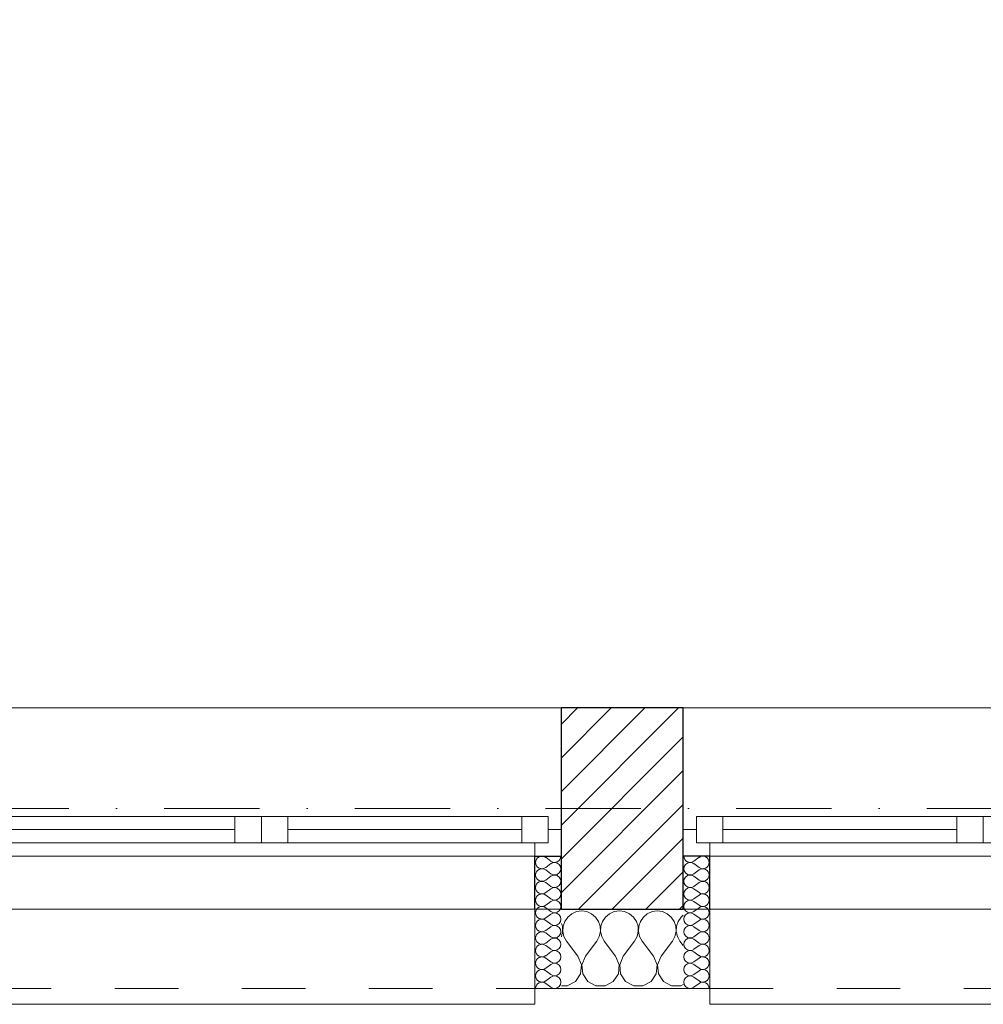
# Model space of a CAD drawing. Header units: millimetres. Extents: x -140780 to 266886, y -104422 to 233759.
# Tile 25 of 104: x 197081 to 198902, y 106825 to 108685. Entities that reach past the tile are written whole.
import ezdxf

# ---------------------------------------------------------------- set-up
doc = ezdxf.new("R2010")
doc.units = ezdxf.units.MM
doc.header["$MEASUREMENT"] = 0
doc.linetypes.add('Kropki i Kreski', pattern=[360, 180, -90, 0, -90])
doc.linetypes.add('Przerywana', pattern=[240, 120, -120])
for name, color, linetype in [('Konstrukcja - Siatki mod', 7, 'Continuous'), ('KR_INW', 7, 'Continuous'), ('NAPIS_SODON', 7, 'Continuous'), ('Okna ArchiCADa', 7, 'Continuous')]:
    doc.layers.add(name, color=color, linetype=linetype)
doc.layers.add('Konstrukcja - Siatki mod_Nr_pióra__48', color=7, linetype='Continuous', lineweight=15, true_color=0xa80f02)
doc.layers.add('KR_INW_Nr_pióra__102', color=7, linetype='Continuous', lineweight=5, true_color=0xcccccc)
for name, color, linetype, lineweight in [('KR_INW_Nr_pióra__101', 252, 'Continuous', 5), ('KR_INW_Nr_pióra__27', 7, 'Continuous', 25), ('KR_INW_Nr_pióra__47', 7, 'Continuous', 15), ('NAPIS_SODON_Nr_pióra__1', 7, 'Continuous', 13), ('Okna ArchiCADa_Nr_pióra__1', 7, 'Continuous', 13), ('Okna ArchiCADa_Nr_pióra__27', 7, 'Continuous', 25)]:
    doc.layers.add(name, color=color, linetype=linetype, lineweight=lineweight)

# ---------------------------------------------------------------- blocks, each defined once
blk = doc.blocks.new('Strop_1', base_point=(179225, 121523.3))
at = {"layer": 'NAPIS_SODON_Nr_pióra__1', "linetype": 'Continuous', "flags": 128}
blk.add_lwpolyline([(179225, 121523.3), (179225.9, 107003.8), (250898.3, 107008.3), (250897.4, 121527.8)], close=True, dxfattribs=at)
blk = doc.blocks.new('*X158')
at = {"layer": 'KR_INW_Nr_pióra__102', "linetype": 'Continuous'}
for p, q in [((198124.1, 106996.2), (198116.5, 106989.9)), ((198133.1, 107000.2), (198124.1, 106996.2)), ((198142.9, 107001.6), (198133.1, 107000.2)), ((198152.6, 107000.2), (198142.9, 107001.6)), ((198161.6, 106996.2), (198152.6, 107000.2)), ((198169.2, 106989.9), (198161.6, 106996.2)), ((198195.5, 106996.2), (198187.9, 106989.9)), ((198204.5, 107000.2), (198195.5, 106996.2)), ((198214.3, 107001.6), (198204.5, 107000.2)), ((198224, 107000.2), (198214.3, 107001.6)), ((198233.1, 106996.2), (198224, 107000.2)), ((198240.6, 106989.9), (198233.1, 106996.2)), ((198266.9, 106996.2), (198259.4, 106989.9)), ((198276, 107000.2), (198266.9, 106996.2)), ((198285.7, 107001.6), (198276, 107000.2)), ((198295.5, 107000.2), (198285.7, 107001.6)), ((198304.5, 106996.2), (198295.5, 107000.2)), ((198312.1, 106989.9), (198304.5, 106996.2)), ((198334.8, 106993.3), (198330.8, 106989.9)), ((198106.5, 106972.5), (198104.7, 106978)), ((198107, 106962.6), (198106.5, 106972.5)), ((198107.8, 106972.5), (198107.3, 106962.6)), ((198110.9, 106981.8), (198107.8, 106972.5)), ((198116.5, 106989.9), (198110.9, 106981.8)), ((198174.8, 106981.8), (198169.2, 106989.9)), ((198177.9, 106972.5), (198174.8, 106981.8)), ((198178.4, 106962.6), (198177.9, 106972.5)), ((198179.2, 106972.5), (198178.7, 106962.6)), ((198182.3, 106981.8), (198179.2, 106972.5)), ((198187.9, 106989.9), (198182.3, 106981.8)), ((198246.2, 106981.8), (198240.6, 106989.9)), ((198249.4, 106972.5), (198246.2, 106981.8)), ((198249.9, 106962.6), (198249.4, 106972.5)), ((198250.6, 106972.5), (198250.1, 106962.6)), ((198253.8, 106981.8), (198250.6, 106972.5)), ((198259.4, 106989.9), (198253.8, 106981.8)), ((198317.7, 106981.8), (198312.1, 106989.9)), ((198320.8, 106972.5), (198317.7, 106981.8)), ((198321.3, 106962.6), (198320.8, 106972.5)), ((198322.1, 106972.5), (198321.6, 106962.6)), ((198325.2, 106981.8), (198322.1, 106972.5)), ((198330.8, 106989.9), (198325.2, 106981.8)), ((198104.8, 106953.1), (198107, 106962.6)), ((198107.3, 106962.6), (198109.5, 106953.1)), ((198176.2, 106953.1), (198178.4, 106962.6)), ((198178.7, 106962.6), (198180.9, 106953.1)), ((198247.6, 106953.1), (198249.9, 106962.6)), ((198250.1, 106962.6), (198252.4, 106953.1)), ((198319.1, 106953.1), (198321.3, 106962.6)), ((198321.6, 106962.6), (198323.8, 106953.1)), ((198104.7, 106952.9), (198104.8, 106953.1)), ((198109.5, 106953.1), (198114.3, 106944.4)), ((198135.7, 106915.9), (198114.3, 106944.4)), ((198150, 106915.9), (198171.4, 106944.4)), ((198171.4, 106944.4), (198176.2, 106953.1)), ((198180.9, 106953.1), (198185.7, 106944.4)), ((198207.1, 106915.9), (198185.7, 106944.4)), ((198221.4, 106915.9), (198242.9, 106944.4)), ((198242.9, 106944.4), (198247.6, 106953.1)), ((198252.4, 106953.1), (198257.1, 106944.4)), ((198278.6, 106915.9), (198257.1, 106944.4)), ((198292.9, 106915.9), (198314.3, 106944.4)), ((198314.3, 106944.4), (198319.1, 106953.1)), ((198323.8, 106953.1), (198328.6, 106944.4)), ((198334.8, 106936.1), (198328.6, 106944.4)), ((198142.4, 106899.8), (198135.7, 106915.9)), ((198140.8, 106882.5), (198142.4, 106899.8)), ((198150, 106915.9), (198143.3, 106899.8)), ((198143.3, 106899.8), (198144.9, 106882.5)), ((198213.9, 106899.8), (198207.1, 106915.9)), ((198212.2, 106882.5), (198213.9, 106899.8)), ((198221.4, 106915.9), (198214.7, 106899.8)), ((198214.7, 106899.8), (198216.3, 106882.5)), ((198285.3, 106899.8), (198278.6, 106915.9)), ((198283.7, 106882.5), (198285.3, 106899.8)), ((198292.9, 106915.9), (198286.1, 106899.8)), ((198286.1, 106899.8), (198287.8, 106882.5)), ((198131.2, 106868), (198140.8, 106882.5)), ((198144.9, 106882.5), (198154.5, 106868)), ((198202.6, 106868), (198212.2, 106882.5)), ((198216.3, 106882.5), (198226, 106868)), ((198274, 106868), (198283.7, 106882.5)), ((198287.8, 106882.5), (198297.4, 106868)), ((198115.8, 106859.8), (198131.2, 106868)), ((198154.5, 106868), (198169.9, 106859.8)), ((198187.3, 106859.8), (198202.6, 106868)), ((198226, 106868), (198241.3, 106859.8)), ((198258.7, 106859.8), (198274, 106868)), ((198297.4, 106868), (198312.7, 106859.8)), ((198330.1, 106859.8), (198334.8, 106862.3)), ((198104.7, 106859.8), (198115.8, 106859.8)), ((198169.9, 106859.8), (198187.3, 106859.8)), ((198241.3, 106859.8), (198258.7, 106859.8)), ((198312.7, 106859.8), (198330.1, 106859.8))]:
    blk.add_line(p, q, dxfattribs=at)
blk = doc.blocks.new('*X189')
at = {"layer": 'KR_INW_Nr_pióra__102', "linetype": 'Continuous'}
for p, q in [((198084.4, 107095.6), (198074.9, 107102.8)), ((198084.4, 107090.9), (198074.9, 107083.7)), ((198084.4, 107071.8), (198074.9, 107079)), ((198084.4, 107067), (198074.9, 107059.9)), ((198084.4, 107048), (198074.9, 107055.1)), ((198084.4, 107043.2), (198074.9, 107036.1)), ((198084.4, 107024.2), (198074.9, 107031.3)), ((198084.4, 107019.4), (198074.9, 107012.3)), ((198084.4, 107000.4), (198074.9, 107007.5)), ((198084.4, 106995.6), (198074.9, 106988.5)), ((198084.4, 106976.6), (198074.9, 106983.7)), ((198084.4, 106971.8), (198074.9, 106964.7)), ((198084.4, 106952.8), (198074.9, 106959.9)), ((198084.4, 106948), (198074.9, 106940.9)), ((198084.4, 106929), (198074.9, 106936.1)), ((198084.4, 106924.2), (198074.9, 106917)), ((198084.4, 106905.1), (198074.9, 106912.3)), ((198084.4, 106900.4), (198074.9, 106893.2)), ((198084.4, 106881.3), (198074.9, 106888.5)), ((198084.4, 106876.6), (198074.9, 106869.4)), ((198084.4, 106857.5), (198074.9, 106864.7))]:
    blk.add_line(p, q, dxfattribs=at)
for centre, start, end in [((198067.8, 107093.2), 53.1301, 180), ((198091.6, 107105.1), 233.1301, 0), ((198067.8, 107093.2), 180, 306.8699), ((198091.6, 107081.3), 233.1301, 126.8699), ((198067.8, 107069.4), 53.1301, 180), ((198067.8, 107069.4), 180, 306.8699), ((198091.6, 107057.5), 233.1301, 126.8699), ((198067.8, 107045.6), 53.1301, 180), ((198067.8, 107045.6), 180, 306.8699), ((198067.8, 107021.8), 53.1301, 180), ((198091.6, 107033.7), 233.1301, 126.8699), ((198067.8, 107021.8), 180, 306.8699), ((198067.8, 106998), 53.1301, 180), ((198091.6, 107009.9), 233.1301, 126.8699), ((198067.8, 106998), 180, 306.8699), ((198091.6, 106986.1), 233.1301, 126.8699), ((198067.8, 106974.2), 53.1301, 180), ((198067.8, 106974.2), 180, 306.8699), ((198091.6, 106962.3), 233.1301, 126.8699), ((198067.8, 106950.4), 53.1301, 180), ((198067.8, 106950.4), 180, 306.8699), ((198067.8, 106926.6), 53.1301, 180), ((198091.6, 106938.5), 233.1301, 126.8699), ((198067.8, 106926.6), 180, 306.8699), ((198091.6, 106914.7), 233.1301, 126.8699), ((198067.8, 106902.8), 53.1301, 180), ((198067.8, 106902.8), 180, 306.8699), ((198091.6, 106890.9), 233.1301, 126.8699), ((198067.8, 106879), 53.1301, 180), ((198067.8, 106879), 180, 306.8699), ((198091.6, 106867), 233.1301, 126.8699), ((198067.8, 106855.1), 53.1301, 180)]:
    blk.add_arc(centre, 11.9, start, end, dxfattribs=at)
blk = doc.blocks.new('*X190')
at = {"layer": 'KR_INW_Nr_pióra__102', "linetype": 'Continuous'}
for p, q in [((198355, 107095.6), (198364.6, 107102.8)), ((198355, 107090.9), (198364.6, 107083.7)), ((198355, 107071.8), (198364.6, 107079)), ((198355, 107067), (198364.6, 107059.9)), ((198355, 107048), (198364.6, 107055.1)), ((198355, 107043.2), (198364.6, 107036.1)), ((198355, 107024.2), (198364.6, 107031.3)), ((198355, 107019.4), (198364.6, 107012.3)), ((198355, 107000.4), (198364.6, 107007.5)), ((198355, 106995.6), (198364.6, 106988.5)), ((198355, 106976.6), (198364.6, 106983.7)), ((198355, 106971.8), (198364.6, 106964.7)), ((198355, 106952.8), (198364.6, 106959.9)), ((198355, 106948), (198364.6, 106940.9)), ((198355, 106929), (198364.6, 106936.1)), ((198355, 106924.2), (198364.6, 106917)), ((198355, 106905.1), (198364.6, 106912.3)), ((198355, 106900.4), (198364.6, 106893.2)), ((198355, 106881.3), (198364.6, 106888.5)), ((198355, 106876.6), (198364.6, 106869.4)), ((198355, 106857.5), (198364.6, 106864.7))]:
    blk.add_line(p, q, dxfattribs=at)
for centre, start, end in [((198347.9, 107105.1), 180, 306.8699), ((198371.7, 107093.2), 0, 126.8699), ((198347.9, 107081.3), 53.1301, 306.8699), ((198371.7, 107093.2), 233.1301, 0), ((198347.9, 107057.5), 53.1301, 306.8699), ((198371.7, 107069.4), 0, 126.8699), ((198371.7, 107069.4), 233.1301, 0), ((198371.7, 107045.6), 0, 126.8699), ((198347.9, 107033.7), 53.1301, 306.8699), ((198371.7, 107045.6), 233.1301, 0), ((198371.7, 107021.8), 0, 126.8699), ((198347.9, 107009.9), 53.1301, 306.8699), ((198371.7, 107021.8), 233.1301, 0), ((198371.7, 106998), 0, 126.8699), ((198347.9, 106986.1), 53.1301, 306.8699), ((198371.7, 106998), 233.1301, 0), ((198347.9, 106962.3), 53.1301, 306.8699), ((198371.7, 106974.2), 0, 126.8699), ((198371.7, 106974.2), 233.1301, 0), ((198371.7, 106950.4), 0, 126.8699), ((198347.9, 106938.5), 53.1301, 306.8699), ((198371.7, 106950.4), 233.1301, 0), ((198371.7, 106926.6), 0, 126.8699), ((198347.9, 106914.7), 53.1301, 306.8699), ((198371.7, 106926.6), 233.1301, 0), ((198347.9, 106890.9), 53.1301, 306.8699), ((198371.7, 106902.8), 0, 126.8699), ((198371.7, 106902.8), 233.1301, 0), ((198347.9, 106867), 53.1301, 306.8699), ((198371.7, 106879), 0, 126.8699), ((198371.7, 106879), 233.1301, 0), ((198371.7, 106855.1), 0, 126.8699)]:
    blk.add_arc(centre, 11.9, start, end, dxfattribs=at)
blk = doc.blocks.new('Okno dwuskrzydłowe 19_5')
at = {"layer": 'Okna ArchiCADa_Nr_pióra__1', "linetype": 'Continuous'}
for p, q in [((-566.8, 230), (566.8, 230)), ((-541.8, 25), (-491.8, 25)), ((-541.8, -25), (-541.8, 25)), ((-491.8, 25), (-50, 25)), ((-491.8, 25), (-491.8, -25)), ((-491.8, 25), (-50, 25)), ((-50, -25), (-50, 25)), ((-50, 25), (0, 25)), ((0, 25), (0, -25)), ((0, 25), (50, 25)), ((0, -25), (0, 25)), ((50, 25), (491.8, 25)), ((50, 25), (50, -25)), ((50, 25), (491.8, 25)), ((491.8, -25), (491.8, 25)), ((491.8, 25), (541.8, 25)), ((541.8, 25), (541.8, -25)), ((-566.8, 0), (-541.8, 0)), ((-541.8, 0), (-541.8, -25)), ((-491.8, 0), (-50, 0)), ((50, 0), (491.8, 0)), ((541.8, -25), (541.8, 0)), ((541.8, 0), (566.8, 0)), ((-541.8, -25), (-516.8, -25)), ((-491.8, -25), (-541.8, -25)), ((-516.8, -25), (-516.8, -50)), ((-50, -25), (-491.8, -25)), ((0, -25), (-50, -25)), ((50, -25), (0, -25)), ((491.8, -25), (50, -25)), ((541.8, -25), (491.8, -25)), ((516.8, -50), (516.8, -25)), ((516.8, -25), (541.8, -25)), ((-516.8, -50), (-566.8, -50)), ((0, -50), (-516.8, -50)), ((516.8, -50), (0, -50)), ((566.8, -50), (516.8, -50)), ((-516.8, -300), (-516.8, -330)), ((516.8, -330), (516.8, -300)), ((-516.8, -330), (516.8, -330))]:
    blk.add_line(p, q, dxfattribs=at)
at = {"layer": 'Okna ArchiCADa_Nr_pióra__1', "linetype": 'Przerywana'}
blk.add_line((-516.8, -300), (516.8, -300), dxfattribs=at)
at = {"layer": 'Okna ArchiCADa_Nr_pióra__27', "linetype": 'Continuous'}
for p, q in [((-566.8, -50), (-566.8, 0)), ((566.8, -50), (566.8, 0)), ((-516.8, -50), (-566.8, -50)), ((516.8, -50), (566.8, -50))]:
    blk.add_line(p, q, dxfattribs=at)
blk = doc.blocks.new('Ściana_3', base_point=(179075.1, 106855.1))
at = {"layer": 'KR_INW_Nr_pióra__101', "linetype": 'Continuous'}
h = blk.add_hatch(dxfattribs=at)
h.set_pattern_fill('Cegła_licówka', color=256, style=0, pattern_type=2)
h.set_pattern_definition([(45, (0, 0), (-31.819804, 31.819804), [])])
h.paths.add_polyline_path([(198104.7, 107155.1), (198104.7, 107105.1), (198104.7, 107005.1), (198334.8, 107005.1), (198334.8, 107105.1), (198334.8, 107155.1), (198334.8, 107385.1), (198104.7, 107385.1)])
at = {"layer": 'KR_INW_Nr_pióra__27', "linetype": 'Continuous'}
for p, q in [((198104.7, 107155.1), (198104.7, 107385.1)), ((198334.8, 107155.1), (198334.8, 107385.1)), ((198104.7, 107105.1), (198104.7, 107155.1)), ((198334.8, 107105.1), (198334.8, 107155.1)), ((198054.7, 107005.1), (198054.7, 107105.1)), ((198054.7, 107105.1), (198104.7, 107105.1)), ((198104.7, 107005.1), (198104.7, 107105.1)), ((198334.8, 107005.1), (198334.8, 107105.1)), ((198384.8, 107105.1), (198334.8, 107105.1)), ((198384.8, 107005.1), (198384.8, 107105.1)), ((198104.7, 107005.1), (198334.8, 107005.1))]:
    blk.add_line(p, q, dxfattribs=at)
at = {"layer": 'KR_INW_Nr_pióra__27', "linetype": 'Continuous', "flags": 128}
blk.add_lwpolyline([(198334.8, 107385.1), (198104.7, 107385.1)], dxfattribs=at)
at = {"layer": 'KR_INW_Nr_pióra__47', "linetype": 'Continuous'}
for p, q in [((198104.7, 107105.1), (198054.7, 107105.1)), ((198054.7, 107105.1), (198054.7, 106855.1)), ((198334.8, 107105.1), (198384.8, 107105.1)), ((198384.8, 107105.1), (198384.8, 106855.1)), ((198054.7, 106855.1), (198054.7, 107005.1)), ((198384.8, 106855.1), (198384.8, 107005.1)), ((198104.7, 106855.1), (198054.7, 106855.1)), ((198334.8, 106855.1), (198384.8, 106855.1))]:
    blk.add_line(p, q, dxfattribs=at)
at = {"layer": 'KR_INW_Nr_pióra__47', "linetype": 'Continuous', "flags": 128}
blk.add_lwpolyline([(198104.7, 106855.1), (198334.8, 106855.1)], dxfattribs=at)
at = {"layer": 'KR_INW'}
for name in ['*X189', '*X190', '*X158']:
    blk.add_blockref(name, (0, 0), dxfattribs=at)
at = {"layer": 'Okna ArchiCADa', "color": 21, "linetype": 'Continuous', "lineweight": 13, "true_color": 0xff9955, "zscale": 1000}
for p in [(197537.9, 107155.1), (198901.6, 107155.1)]:
    blk.add_blockref('Okno dwuskrzydłowe 19_5', p, dxfattribs=at)
blk = doc.blocks.new('Standardowy znacznik siatki_10')
at = {"layer": 'Konstrukcja - Siatki mod_Nr_pióra__48', "linetype": 'Kropki i Kreski'}
blk.add_line((1000, 0), (72912, 0), dxfattribs=at)

msp = doc.modelspace()

# ---------------------------------------------------------------- block references
at = {"layer": 'Konstrukcja - Siatki mod', "color": 8, "linetype": 'Continuous', "lineweight": 13, "zscale": 1000}
msp.add_blockref('Standardowy znacznik siatki_10', (177989.3, 107195.1), dxfattribs=at)
at = {"layer": 'KR_INW'}
msp.add_blockref('Ściana_3', (179075.1, 106855.1), dxfattribs=at)
at = {"layer": 'NAPIS_SODON', "linetype": 'Continuous'}
msp.add_blockref('Strop_1', (179225, 121523.3), dxfattribs=at)

doc.saveas('drawing.dxf')
